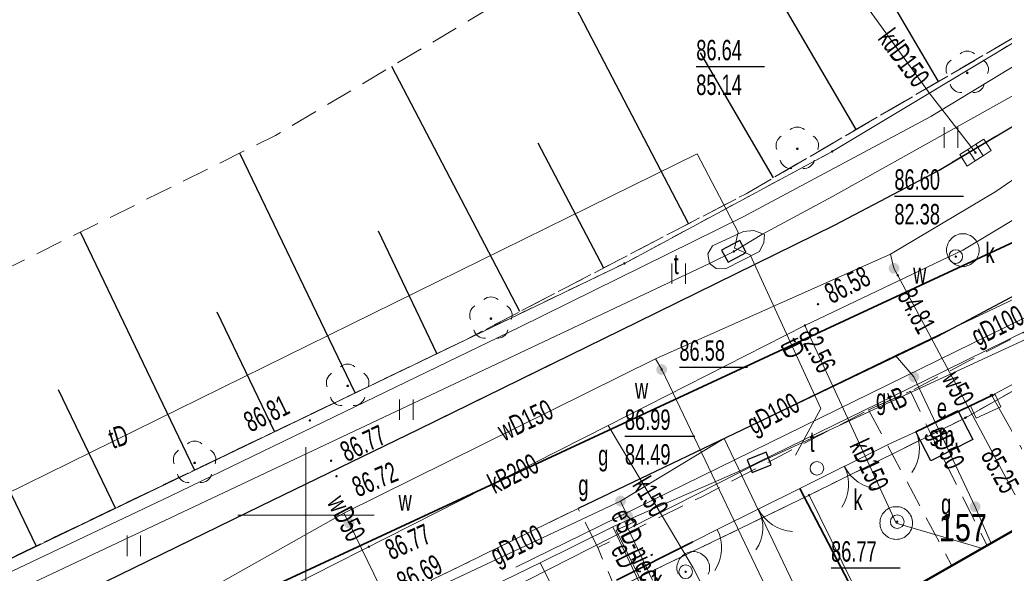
# Model space of a CAD drawing. Header units: metres. Extents: x 7504240 to 7504745, y 5782869 to 5783359.
# Tile 68 of 93: x 7504589 to 7504626, y 5783048 to 5783068. Entities that reach past the tile are written whole.
import ezdxf
from ezdxf.enums import TextEntityAlignment as Align

# ---------------------------------------------------------------- set-up
doc = ezdxf.new("R2010")
doc.units = ezdxf.units.M
doc.header["$MEASUREMENT"] = 0
for name, pattern in [('1.0_0.5', [1.5, 1, -0.5]), ('1.5_0.5', [2, 1.5, -0.5]), ('219-500', [0]), ('egug-500', [1, 0.5, -0.5]), ('l219_500', [0]), ('l32_500', [0]), ('otob_500', [0]), ('otof_500', [0])]:
    doc.linetypes.add(name, pattern=pattern)
doc.layers.get('0').update_dxf_attribs({"color": 2, "linetype": 'CONTINUOUS', "lineweight": 5})
for name, color, linetype in [('000 Inne (niezydentyfikowane)', 7, 'CONTINUOUS'), ('203-punkt graniczny', 7, 'CONTINUOUS'), ('211-numer działki ewidencyjnej', 7, 'CONTINUOUS'), ('216-obręb ewidencyjny', 7, 'CONTINUOUS'), ('218-kontur użytku gruntowego', 7, 'CONTINUOUS'), ('219-działka ewidencyjna', 7, 'CONTINUOUS'), ('312-budynek ewidencyjny', 7, 'CONTINUOUS'), ('320-blok - kondygnacja nadziemna', 7, 'CONTINUOUS'), ('brama', 7, 'CONTINUOUS'), ('chodnik', 7, 'CONTINUOUS'), ('drzewo liściaste', 7, 'CONTINUOUS'), ('furtka', 7, 'CONTINUOUS'), ('jezdnia', 7, 'CONTINUOUS'), ('komora podziemna', 7, 'CONTINUOUS'), ('kratka ściekowa', 7, 'CONTINUOUS'), ('krawężnik', 7, 'CONTINUOUS'), ('ogrodzenie trwałe', 7, 'CONTINUOUS'), ('pikieta sztuczna', 7, 'CONTINUOUS'), ('pikieta sztuczna-Atr2', 7, 'CONTINUOUS'), ('przewód elektroenergetyczny podziemny', 7, 'CONTINUOUS'), ('przewód elektroenergetyczny podziemny-Atr1', 7, 'CONTINUOUS'), ('przewód gazowy', 7, 'CONTINUOUS'), ('przewód gazowy-Atr1', 7, 'CONTINUOUS'), ('przewód kanalizacyjny', 7, 'CONTINUOUS'), ('przewód kanalizacyjny-Atr1', 7, 'CONTINUOUS'), ('przewód telekomunikacyjny podziemny', 7, 'CONTINUOUS'), ('przewód telekomunikacyjny podziemny-Atr1', 7, 'CONTINUOUS'), ('przewód wodociągowy', 7, 'CONTINUOUS'), ('przewód wodociągowy-Atr1', 7, 'CONTINUOUS'), ('Punkt budynku', 7, 'CONTINUOUS'), ('rzędna', 7, 'CONTINUOUS'), ('rzędna-Atr2', 7, 'CONTINUOUS'), ('rzędna-Atr3', 7, 'CONTINUOUS'), ('skarpa nieumocniona', 7, 'CONTINUOUS'), ('szafa elektroenergetyczna lub kontener', 7, 'CONTINUOUS'), ('szafa elektroenergetyczna lub kontener-Atr17', 7, 'CONTINUOUS'), ('słup przewodów napowietrznych', 7, 'CONTINUOUS'), ('trawnik', 7, 'CONTINUOUS'), ('wjazd do podziemia', 7, 'CONTINUOUS'), ('Wstawianie ramki sekcyjnej z opisem', 7, 'CONTINUOUS'), ('właz do komory lub kanału - okrągły', 7, 'CONTINUOUS'), ('właz do komory lub kanału - okrągły-Atr17', 7, 'CONTINUOUS'), ('właz do komory lub kanału - prostokątny', 7, 'CONTINUOUS'), ('właz do komory lub kanału - prostokątny-Atr17', 7, 'CONTINUOUS'), ('zasuwa lub zawór', 7, 'CONTINUOUS'), ('zasuwa lub zawór-Atr17', 7, 'CONTINUOUS'), ('śmietnik', 7, 'CONTINUOUS'), ('śmietnik-Atr17', 7, 'CONTINUOUS')]:
    doc.layers.add(name, color=color, linetype=linetype)
doc.styles.get("Standard").update_dxf_attribs({"font": 'Working1250', "width": 0.75})
doc.linetypes.add('902-500', pattern='A,3.75,0,[1,ksztalty.shx,S=0.5,R=0,X=0,Y=0],3.75', length=7.5)

# ---------------------------------------------------------------- blocks, each defined once
blk = doc.blocks.new('OP021')
at = {"linetype": 'Continuous', "lineweight": 13}
h = blk.add_hatch(color=0, dxfattribs=at)
edge = h.paths.add_edge_path()
edge.add_arc((0, 0), 0.05, 0, 360)
at = {"color": 0, "linetype": 'Continuous', "lineweight": 13}
for centre, start, end in [((0, 0.4), 49.272, 130.728), ((-0.38, 0.124), 121.308, 202.548), ((0.38, 0.124), 337.452, 58.692), ((-0.235, -0.324), 193.221, 274.871), ((0.235, -0.324), 265.129, 346.779)]:
    blk.add_arc(centre, 0.4, start, end, dxfattribs=at)
blk = doc.blocks.new('PW01')
at = {"linetype": 'Continuous', "lineweight": 13}
h = blk.add_hatch(color=0, dxfattribs=at)
edge = h.paths.add_edge_path()
edge.add_arc((0, 0), 0.045, 0, 360)
blk = doc.blocks.new('US25')
at = {"linetype": 'Continuous', "lineweight": 0}
h = blk.add_hatch(color=0, dxfattribs=at)
edge = h.paths.add_edge_path()
edge.add_arc((0, 0), 0.2, 0, 360)
blk = doc.blocks.new('US22')
at = {"color": 0, "linetype": 'Continuous', "lineweight": 13}
blk.add_circle((0, 0), 0.25, dxfattribs=at)
blk = doc.blocks.new('SUPWP')
at = {"color": 0, "linetype": 'Continuous'}
blk.add_lwpolyline([(-0.375, -0.25), (0.375, -0.25), (0.375, 0.25), (-0.375, 0.25)], close=True, dxfattribs=at)
blk = doc.blocks.new('US15')
at = {"color": 0, "linetype": 'Continuous', "lineweight": 13}
blk.add_circle((0, 0), 0.25, dxfattribs=at)
blk = doc.blocks.new('US05')
at = {"color": 0, "linetype": 'Continuous', "lineweight": 13}
for p, q in [((-0.525, -0.25), (-0.525, 0.25)), ((-0.525, 0.25), (-0.175, 0.25)), ((-0.175, -0.25), (-0.175, 0.25)), ((-0.175, 0.25), (0.175, 0.25)), ((0.175, -0.25), (0.175, 0.25)), ((0.175, 0.25), (0.525, 0.25)), ((0.525, -0.25), (0.525, 0.25)), ((-0.525, -0.25), (-0.175, -0.25)), ((-0.175, -0.25), (0.175, -0.25)), ((0.175, -0.25), (0.525, -0.25))]:
    blk.add_line(p, q, dxfattribs=at)
blk = doc.blocks.new('US18')
at = {"color": 0, "linetype": 'Continuous', "lineweight": 13}
for p, q in [((-0.5, -0.25), (-0.5, 0.25)), ((-0.5, 0.25), (0.5, 0.25)), ((0.5, -0.25), (0.5, 0.25)), ((-0.5, -0.25), (0.5, -0.25))]:
    blk.add_line(p, q, dxfattribs=at)
blk = doc.blocks.new('OK02')
at = {"color": 0, "linetype": 'Continuous', "lineweight": 0}
for centre, start, end in [((-1.5, 0), 0, 60), ((1.5, 0), 120, 180)]:
    blk.add_arc(centre, 1.5, start, end, dxfattribs=at)
blk = doc.blocks.new('OK04')
at = {"color": 0, "linetype": 'Continuous', "lineweight": 0}
blk.add_arc((1.5, 0.001), 1.5, 120, 180, dxfattribs=at)
blk = doc.blocks.new('TU04')
at = {"color": 0, "linetype": 'Continuous', "lineweight": 13}
for p, q in [((0, 0), (0, 0.75)), ((0.5, 0), (0.5, 0.75))]:
    blk.add_line(p, q, dxfattribs=at)
blk = doc.blocks.new('203')
at = {"linetype": 'Continuous', "lineweight": 0}
h = blk.add_hatch(color=0, dxfattribs=at)
edge = h.paths.add_edge_path()
edge.add_arc((0, 0), 0.045, 0, 360)
blk = doc.blocks.new('PUNKTBUD')
at = {"color": 0}
blk.add_circle((0, 0), 0.045, dxfattribs=at)

msp = doc.modelspace()

# ---------------------------------------------------------------- linework, layer by layer
at = {"layer": '000 Inne (niezydentyfikowane)', "color": 7, "linetype": 'Continuous', "lineweight": 25, "flags": 128}
for points in [[(7504620.2, 5783064.17), (7504614.87, 5783073.3)], [(7504623.22, 5783065.93), (7504620.57, 5783070.47)], [(7504614.05, 5783060.71), (7504609.17, 5783070.07)], [(7504617.16, 5783062.39), (7504614.48, 5783066.98)], [(7504607.85, 5783057.48), (7504603.15, 5783066.49)], [(7504610.93, 5783059.08), (7504608.53, 5783063.67)], [(7504601.8, 5783054.49), (7504597.57, 5783063.3)], [(7504595.91, 5783051.66), (7504591.72, 5783060.4)], [(7504604.81, 5783055.94), (7504602.66, 5783060.43)], [(7504590.09, 5783048.87), (7504585.93, 5783057.52)], [(7504598.84, 5783053.07), (7504596.74, 5783057.46)], [(7504593, 5783050.26), (7504590.91, 5783054.61)]]:
    msp.add_lwpolyline(points, dxfattribs=at)
at = {"layer": '216-obręb ewidencyjny', "color": 7, "linetype": 'l32_500', "lineweight": 35, "flags": 128}
msp.add_lwpolyline([(7504628.61, 5783061.26), (7504478.44, 5782991.44)], dxfattribs=at)
at = {"layer": '218-kontur użytku gruntowego', "color": 3, "linetype": 'egug-500', "lineweight": 18, "flags": 128}
for points in [[(7504619.32, 5783063.36), (7504634.27, 5783072.35)], [(7504611.69, 5783059.25), (7504619.32, 5783063.36)], [(7504478.44, 5782991.44), (7504628.61, 5783061.26)], [(7504567.29, 5783037.88), (7504611.69, 5783059.25)], [(7504627.77, 5783055.58), (7504624.21, 5783053.58)], [(7504624.21, 5783053.58), (7504618.47, 5783050.73)], [(7504618.47, 5783050.73), (7504608.77, 5783046.04)]]:
    msp.add_lwpolyline(points, dxfattribs=at)
at = {"layer": '219-działka ewidencyjna', "color": 7, "linetype": '219-500', "lineweight": 18, "flags": 128}
for points in [[(7504619.32, 5783063.36), (7504634.27, 5783072.35)], [(7504611.69, 5783059.25), (7504619.32, 5783063.36)], [(7504628.61, 5783061.26), (7504478.44, 5782991.44)], [(7504567.29, 5783037.88), (7504611.69, 5783059.25)], [(7504624.21, 5783053.58), (7504627.77, 5783055.58)], [(7504618.47, 5783050.73), (7504624.21, 5783053.58)], [(7504608.77, 5783046.04), (7504618.47, 5783050.73)], [(7504618.47, 5783050.73), (7504622.931, 5783041.681)]]:
    msp.add_lwpolyline(points, dxfattribs=at)
at = {"layer": '219-działka ewidencyjna', "color": 7, "linetype": 'l219_500', "lineweight": 18, "flags": 128}
msp.add_lwpolyline([(7504628.61, 5783061.26), (7504478.44, 5782991.44)], dxfattribs=at)
at = {"layer": '312-budynek ewidencyjny', "color": 7, "linetype": 'Continuous', "lineweight": 50, "flags": 128}
msp.add_lwpolyline([(7504629.81, 5783051.63), (7504621.64, 5783046.96)], dxfattribs=at)
at = {"layer": '320-blok - kondygnacja nadziemna', "color": 7, "linetype": 'Continuous', "lineweight": 18, "flags": 128}
msp.add_lwpolyline([(7504631.347, 5783048.754), (7504629.81, 5783051.63), (7504621.64, 5783046.96), (7504623.986, 5783042.568)], dxfattribs=at)
at = {"layer": 'brama', "color": 7, "linetype": 'otob_500', "lineweight": 18, "flags": 128}
for points in [[(7504627.67, 5783055.73), (7504625.18, 5783054.4)], [(7504621.4, 5783052.61), (7504618.13, 5783050.98)], [(7504618.13, 5783050.98), (7504615.1, 5783049.47)]]:
    msp.add_lwpolyline(points, dxfattribs=at)
at = {"layer": 'chodnik', "color": 7, "linetype": '1.0_0.5', "lineweight": 18, "flags": 128}
for points in [[(7504610.71, 5783048.81), (7504609.99, 5783050.25), (7504623.19, 5783056.57), (7504628.13, 5783059.2), (7504630.46, 5783060.56), (7504634.35, 5783062.98), (7504637.74, 5783065.38), (7504641.19, 5783067.95), (7504642.18, 5783066.6), (7504639.97, 5783064.87), (7504638.82, 5783064.01), (7504636.23, 5783062.25), (7504633.59, 5783060.66), (7504632.32, 5783059.89), (7504631.94, 5783059.66), (7504627.09, 5783057.08), (7504624.34, 5783055.67), (7504622.2, 5783054.55), (7504620.66, 5783053.87), (7504614.56, 5783050.69)], [(7504620.66, 5783053.87), (7504622.2, 5783054.55), (7504622.88, 5783053.11), (7504625.01, 5783048.88), (7504623.71, 5783048.14)]]:
    msp.add_lwpolyline(points, close=True, dxfattribs=at)
at = {"layer": 'furtka', "color": 7, "linetype": 'otof_500', "lineweight": 18, "flags": 128}
for points in [[(7504622.39, 5783053.06), (7504621.4, 5783052.61)], [(7504615.1, 5783049.47), (7504614.2, 5783049.02)]]:
    msp.add_lwpolyline(points, dxfattribs=at)
at = {"layer": 'jezdnia', "color": 7, "linetype": '1.5_0.5', "lineweight": 18, "flags": 128}
msp.add_lwpolyline([(7504258.91, 5783102.195), (7504259.32, 5783101.71), (7504260.19, 5783100.87), (7504261.03, 5783100.2), (7504262.23, 5783099.48), (7504263.58, 5783098.75), (7504271.27, 5783096.34), (7504273.07, 5783095.78), (7504273.4, 5783095.77), (7504279.31, 5783093.59), (7504279.17, 5783092.79), (7504278.85, 5783090.82), (7504278.64, 5783087.72), (7504278.81, 5783086.08), (7504282.18, 5783066.33), (7504283.44, 5783058.97), (7504284.42, 5783053.22), (7504284.91, 5783049.94), (7504285.49, 5783046.49), (7504285.84, 5783044.92), (7504286.31, 5783043.45), (7504286.85, 5783042.21), (7504287.36, 5783041.25), (7504289.58, 5783038.5), (7504293.54, 5783034.48), (7504295.7, 5783032.45), (7504300.71, 5783028.28), (7504305.95, 5783024.59), (7504308.28, 5783023.17), (7504310.62, 5783021.96), (7504313.43, 5783020.91), (7504340.95, 5783013.8), (7504343.87, 5783015), (7504366.83, 5783009.82), (7504368.46, 5783007.35), (7504380.09, 5783004.41), (7504392.58, 5783000.89), (7504409.71, 5782996.44), (7504418.79, 5782994.61), (7504427.67, 5782993.29), (7504438.12, 5782992.39), (7504446.48, 5782991.94), (7504453.86, 5782991.9), (7504457.37, 5782992.02), (7504461.74, 5782992.36), (7504466.89, 5782992.96), (7504475.17, 5782994.75), (7504481.39, 5782996.44), (7504489.89, 5782999.25), (7504498.82, 5783002.54), (7504509.98, 5783007.34), (7504522.54, 5783013.35), (7504529.26, 5783016.68), (7504538.28, 5783021.08), (7504546.06, 5783024.95), (7504563.03, 5783033.15), (7504576.07, 5783039.52), (7504582.27, 5783042.49), (7504590.59, 5783046.56), (7504598.34, 5783050.34), (7504604.14, 5783053.16), (7504612.18, 5783057.1), (7504619.41, 5783060.65), (7504623.25, 5783062.68), (7504628.55, 5783065.83), (7504632.69, 5783068.5), (7504637.19, 5783071.66), (7504640.42, 5783074.18), (7504646.93, 5783079.7), (7504651.35, 5783083.5), (7504656.24, 5783087.72), (7504659.96, 5783091.18), (7504663.58, 5783094.96), (7504668.61, 5783100.21), (7504672.24, 5783104.28), (7504673.98, 5783106.47), (7504676.16, 5783109.22), (7504677.92, 5783111.69), (7504683.21, 5783119.6), (7504692.97, 5783134.06), (7504697.28, 5783140.66), (7504703.94, 5783137.76), (7504702.01, 5783134.84), (7504700.11, 5783131.95), (7504682.52, 5783107.61), (7504681.53, 5783107.36), (7504680.83, 5783106.66), (7504679.47, 5783104.87), (7504671.52, 5783096.13), (7504667.4, 5783091.62), (7504665.49, 5783089.55), (7504663.61, 5783087.67), (7504662.46, 5783086.44), (7504660.96, 5783085.08), (7504658.9, 5783083.2), (7504656.05, 5783080.53), (7504654.45, 5783079), (7504652.94, 5783077.72), (7504651.64, 5783076.47), (7504650.36, 5783075.37), (7504648.75, 5783073.98), (7504646.46, 5783072.13), (7504645.81, 5783071.59), (7504644.26, 5783070.33), (7504641.19, 5783067.95), (7504637.74, 5783065.38), (7504634.35, 5783062.98), (7504630.46, 5783060.56), (7504628.13, 5783059.2), (7504623.19, 5783056.57), (7504609.99, 5783050.25), (7504604.6, 5783047.61), (7504591.25, 5783041.21), (7504585.49, 5783038.44), (7504574.11, 5783032.73), (7504572.98, 5783032.14), (7504571.83, 5783031.12), (7504570.86, 5783029.98), (7504570.06, 5783028.28), (7504569.86, 5783026.77), (7504569.7, 5783024.89), (7504570.78, 5783021.85), (7504573.24, 5783017.15), (7504573.89, 5783016.17), (7504582.776, 5783007.938)], dxfattribs=at)
msp.add_lwpolyline([(7504606.31, 5783044.93), (7504606.08, 5783044.81), (7504605.42, 5783046.05), (7504604.6, 5783047.61), (7504609.99, 5783050.25), (7504610.71, 5783048.81), (7504611.32, 5783047.39), (7504608.92, 5783046.31)], close=True, dxfattribs=at)
at = {"layer": 'komora podziemna', "color": 30, "linetype": 'Continuous', "lineweight": 18, "flags": 128}
msp.add_lwpolyline([(7504614.81, 5783059.24), (7504614.76, 5783059.6), (7504614.93, 5783059.89), (7504616.07, 5783060.42), (7504616.44, 5783060.46), (7504616.83, 5783060.31), (7504616.81, 5783060.02), (7504616.65, 5783059.69), (7504615.4, 5783059.05), (7504615.06, 5783059.06)], close=True, dxfattribs=at)
at = {"layer": 'komora podziemna', "color": 34, "linetype": 'Continuous', "lineweight": 18, "flags": 128}
for points in [[(7504624.72, 5783059.74), (7504624.72, 5783059.68), (7504624.71, 5783059.62), (7504624.69, 5783059.57), (7504624.67, 5783059.51), (7504624.65, 5783059.46), (7504624.62, 5783059.41), (7504624.58, 5783059.36), (7504624.54, 5783059.32), (7504624.5, 5783059.28), (7504624.45, 5783059.24), (7504624.4, 5783059.21), (7504624.35, 5783059.19), (7504624.29, 5783059.17), (7504624.24, 5783059.15), (7504624.18, 5783059.14), (7504624.12, 5783059.14), (7504624.06, 5783059.14), (7504624, 5783059.15), (7504623.95, 5783059.17), (7504623.89, 5783059.19), (7504623.84, 5783059.21), (7504623.79, 5783059.24), (7504623.74, 5783059.28), (7504623.7, 5783059.32), (7504623.66, 5783059.36), (7504623.62, 5783059.41), (7504623.59, 5783059.46), (7504623.57, 5783059.51), (7504623.55, 5783059.57), (7504623.53, 5783059.62), (7504623.52, 5783059.68), (7504623.52, 5783059.74), (7504623.52, 5783059.8), (7504623.53, 5783059.86), (7504623.55, 5783059.91), (7504623.57, 5783059.97), (7504623.59, 5783060.02), (7504623.62, 5783060.07), (7504623.66, 5783060.12), (7504623.7, 5783060.16), (7504623.74, 5783060.2), (7504623.79, 5783060.24), (7504623.84, 5783060.27), (7504623.89, 5783060.29), (7504623.95, 5783060.31), (7504624, 5783060.33), (7504624.06, 5783060.34), (7504624.12, 5783060.34), (7504624.18, 5783060.34), (7504624.24, 5783060.33), (7504624.29, 5783060.31), (7504624.35, 5783060.29), (7504624.4, 5783060.27), (7504624.45, 5783060.24), (7504624.5, 5783060.2), (7504624.54, 5783060.16), (7504624.58, 5783060.12), (7504624.62, 5783060.07), (7504624.65, 5783060.02), (7504624.67, 5783059.97), (7504624.69, 5783059.91), (7504624.71, 5783059.86), (7504624.72, 5783059.8)], [(7504622.27, 5783049.71), (7504622.27, 5783049.65), (7504622.26, 5783049.6), (7504622.25, 5783049.54), (7504622.23, 5783049.48), (7504622.2, 5783049.43), (7504622.17, 5783049.38), (7504622.14, 5783049.33), (7504622.1, 5783049.29), (7504622.05, 5783049.25), (7504622.01, 5783049.21), (7504621.96, 5783049.18), (7504621.9, 5783049.16), (7504621.85, 5783049.14), (7504621.79, 5783049.12), (7504621.73, 5783049.12), (7504621.67, 5783049.11), (7504621.61, 5783049.12), (7504621.56, 5783049.12), (7504621.5, 5783049.14), (7504621.44, 5783049.16), (7504621.39, 5783049.18), (7504621.34, 5783049.21), (7504621.29, 5783049.25), (7504621.25, 5783049.29), (7504621.21, 5783049.33), (7504621.17, 5783049.38), (7504621.14, 5783049.43), (7504621.12, 5783049.48), (7504621.1, 5783049.54), (7504621.08, 5783049.6), (7504621.08, 5783049.65), (7504621.07, 5783049.71), (7504621.08, 5783049.77), (7504621.08, 5783049.83), (7504621.1, 5783049.89), (7504621.12, 5783049.94), (7504621.14, 5783050), (7504621.17, 5783050.05), (7504621.21, 5783050.09), (7504621.25, 5783050.14), (7504621.29, 5783050.18), (7504621.34, 5783050.21), (7504621.39, 5783050.24), (7504621.44, 5783050.27), (7504621.5, 5783050.29), (7504621.56, 5783050.3), (7504621.61, 5783050.31), (7504621.67, 5783050.31), (7504621.73, 5783050.31), (7504621.79, 5783050.3), (7504621.85, 5783050.29), (7504621.9, 5783050.27), (7504621.96, 5783050.24), (7504622.01, 5783050.21), (7504622.05, 5783050.18), (7504622.1, 5783050.14), (7504622.14, 5783050.09), (7504622.17, 5783050.05), (7504622.2, 5783050), (7504622.23, 5783049.94), (7504622.25, 5783049.89), (7504622.26, 5783049.83), (7504622.27, 5783049.77)]]:
    msp.add_lwpolyline(points, close=True, dxfattribs=at)
msp.add_lwpolyline([(7504613.67, 5783047.83), (7504613.65, 5783047.89), (7504613.63, 5783047.94), (7504613.62, 5783048), (7504613.62, 5783048.06), (7504613.62, 5783048.12), (7504613.63, 5783048.18), (7504613.65, 5783048.23), (7504613.67, 5783048.29), (7504613.69, 5783048.34), (7504613.72, 5783048.39), (7504613.76, 5783048.44), (7504613.8, 5783048.48), (7504613.84, 5783048.52), (7504613.89, 5783048.56), (7504613.94, 5783048.59), (7504613.99, 5783048.61), (7504614.05, 5783048.63), (7504614.1, 5783048.65), (7504614.16, 5783048.66), (7504614.22, 5783048.66), (7504614.28, 5783048.66), (7504614.34, 5783048.65), (7504614.39, 5783048.63), (7504614.45, 5783048.61), (7504614.5, 5783048.59), (7504614.55, 5783048.56), (7504614.6, 5783048.52), (7504614.64, 5783048.48), (7504614.68, 5783048.44), (7504614.72, 5783048.39), (7504614.75, 5783048.34), (7504614.77, 5783048.29), (7504614.79, 5783048.23), (7504614.81, 5783048.18), (7504614.82, 5783048.12), (7504614.82, 5783048.06), (7504614.82, 5783048), (7504614.81, 5783047.94), (7504614.79, 5783047.89), (7504614.77, 5783047.83)], dxfattribs=at)
at = {"layer": 'krawężnik', "color": 7, "linetype": 'Continuous', "lineweight": 25, "flags": 128}
for points in [[(7504641.19, 5783067.95), (7504637.74, 5783065.38), (7504634.35, 5783062.98), (7504630.46, 5783060.56), (7504628.13, 5783059.2), (7504623.19, 5783056.57), (7504609.99, 5783050.25)], [(7504466.89, 5782992.96), (7504475.17, 5782994.75), (7504481.39, 5782996.44), (7504489.89, 5782999.25), (7504498.82, 5783002.54), (7504509.98, 5783007.34), (7504522.54, 5783013.35), (7504529.26, 5783016.68), (7504538.28, 5783021.08), (7504546.06, 5783024.95), (7504563.03, 5783033.15), (7504576.07, 5783039.52), (7504582.27, 5783042.49), (7504590.59, 5783046.56), (7504598.34, 5783050.34), (7504604.14, 5783053.16), (7504612.18, 5783057.1), (7504619.41, 5783060.65), (7504623.25, 5783062.68), (7504628.55, 5783065.83)]]:
    msp.add_lwpolyline(points, dxfattribs=at)
at = {"layer": 'ogrodzenie trwałe', "color": 7, "linetype": '902-500', "lineweight": 35, "flags": 128}
for points in [[(7504622.39, 5783053.06), (7504625.18, 5783054.4)], [(7504618.13, 5783050.98), (7504620.22, 5783046.96), (7504622.897, 5783041.653)], [(7504611.4, 5783047.61), (7504614.2, 5783049.02)]]:
    msp.add_lwpolyline(points, dxfattribs=at)
at = {"layer": 'przewód elektroenergetyczny podziemny', "color": 1, "linetype": 'Continuous', "lineweight": 18, "flags": 128}
for points in [[(7504513.3, 5783011.07), (7504523.69, 5783016.1), (7504539.83, 5783023.94), (7504547.76, 5783027.71), (7504560.67, 5783034.06), (7504578.95, 5783042.96), (7504584.15, 5783045.54), (7504595.01, 5783050.7), (7504607.82, 5783056.9), (7504616.05, 5783060.96), (7504622.94, 5783064.65), (7504628.33, 5783067.92), (7504632.39, 5783070.53), (7504638.06, 5783074.86), (7504643.21, 5783078.95), (7504655.29, 5783089.21), (7504661.5, 5783095.12)], [(7504628.69, 5783057.88), (7504627.29, 5783057.19), (7504622.68, 5783054.92), (7504616.05, 5783051.68), (7504612.13, 5783049.96), (7504611.27, 5783049.57), (7504608.6, 5783048.25), (7504605.93, 5783046.95), (7504601.31, 5783044.65), (7504597.39, 5783042.81), (7504593.69, 5783040.99), (7504588.82, 5783038.68), (7504576.62, 5783032.74), (7504565.6, 5783027.46), (7504556.01, 5783022.55), (7504551.21, 5783020.17)], [(7504611.71, 5783049.76), (7504612.72, 5783047.61)], [(7504611.27, 5783049.57), (7504614.09, 5783043.63)], [(7504608.6, 5783048.25), (7504611.1, 5783043.28), (7504610.55, 5783043)]]:
    msp.add_lwpolyline(points, dxfattribs=at)
at = {"layer": 'przewód gazowy', "color": 52, "linetype": 'Continuous', "lineweight": 18, "flags": 128}
for points in [[(7504607.7, 5783048.09), (7504628.81, 5783058.44), (7504631.64, 5783060.46), (7504636.59, 5783064.01), (7504652.94, 5783076.63), (7504655.45, 5783079.16), (7504658.56, 5783078.97), (7504659.07, 5783079.26)], [(7504611.55, 5783050.52), (7504615.36, 5783052.82), (7504621.65, 5783055.87), (7504631.3, 5783060.47)], [(7504625.16, 5783048.96), (7504624.57, 5783050.31), (7504622.32, 5783055.08), (7504621.65, 5783055.87)], [(7504615.36, 5783052.82), (7504620.32, 5783042.4), (7504619.33, 5783041.94)], [(7504592.32, 5783041.17), (7504600.42, 5783045.27), (7504600.74, 5783045.43), (7504611.55, 5783050.52)], [(7504614.22, 5783043.7), (7504611.39, 5783049.45), (7504612.04, 5783049.74), (7504611.81, 5783049.96), (7504611.55, 5783050.52)]]:
    msp.add_lwpolyline(points, dxfattribs=at)
at = {"layer": 'przewód kanalizacyjny', "color": 34, "linetype": 'Continuous', "lineweight": 18, "flags": 128}
for points in [[(7504624.58, 5783063.32), (7504622.92, 5783065.47), (7504619.41, 5783070.34)], [(7504624.12, 5783059.74), (7504633.28, 5783065.25), (7504641.44, 5783070.39)], [(7504592.32, 5783043.98), (7504598.44, 5783046.88), (7504611.09, 5783053.3), (7504618.32, 5783056.97), (7504624.12, 5783059.74)], [(7504618.32, 5783056.97), (7504621.67, 5783049.71), (7504624.84, 5783048.78)], [(7504614.22, 5783048.06), (7504611.09, 5783053.3)], [(7504614.22, 5783048.06), (7504615.99, 5783044.55)]]:
    msp.add_lwpolyline(points, dxfattribs=at)
at = {"layer": 'przewód telekomunikacyjny podziemny', "color": 30, "linetype": 'Continuous', "lineweight": 18, "flags": 128}
for points in [[(7504615.71, 5783059.69), (7504616.74, 5783060.31), (7504619.33, 5783061.71), (7504628.16, 5783066.64), (7504635.7, 5783071.94), (7504639.73, 5783074.62), (7504643.5, 5783077.97), (7504644.75, 5783079.02), (7504645.42, 5783079.64)], [(7504650.86, 5783073.45), (7504650.09, 5783072.81), (7504633.8, 5783061.09), (7504628.88, 5783057.59), (7504616.64, 5783051.94), (7504590.4, 5783038.6)], [(7504463.15, 5782999.02), (7504471.09, 5782999.15), (7504478.68, 5783004.23), (7504493.13, 5783007.42), (7504504.4, 5783010.85), (7504508.58, 5783012.28), (7504514.68, 5783014.7), (7504518.8, 5783016.37), (7504523.24, 5783018.2), (7504527.22, 5783019.84), (7504532.04, 5783022.22), (7504537.62, 5783024.91), (7504551.96, 5783031.78), (7504563.57, 5783037.92), (7504570.49, 5783041.86), (7504580.41, 5783046.56), (7504589.73, 5783051.14), (7504609.62, 5783060.94), (7504614.36, 5783063.28), (7504615.87, 5783060.4), (7504615.74, 5783059.81)], [(7504544.29, 5783025.15), (7504545.31, 5783025.58), (7504571.75, 5783038.92), (7504614.81, 5783059.24), (7504615.71, 5783059.69)], [(7504615.74, 5783059.81), (7504616.31, 5783059.56), (7504618.9, 5783053.92), (7504617.97, 5783052.2)]]:
    msp.add_lwpolyline(points, dxfattribs=at)
at = {"layer": 'przewód wodociągowy', "color": 5, "linetype": 'Continuous', "lineweight": 18, "flags": 128}
for points in [[(7504667.55, 5783097.2), (7504655.9, 5783084.83), (7504653.45, 5783082.77), (7504645.96, 5783076.42), (7504643.09, 5783074.04), (7504638.63, 5783071.05), (7504634.94, 5783068.55), (7504628.18, 5783063.85), (7504625.33, 5783061.89), (7504621.46, 5783059.59), (7504612.83, 5783055.74), (7504601.39, 5783050.07), (7504595.48, 5783046.74)], [(7504621.46, 5783059.59), (7504621.59, 5783059.07), (7504621.73, 5783058.81), (7504626.56, 5783049.76)], [(7504617.07, 5783043.32), (7504618.49, 5783044), (7504613.06, 5783055.35), (7504612.83, 5783055.74)], [(7504601.39, 5783050.07), (7504601.58, 5783049.71)], [(7504601.58, 5783049.71), (7504606.36, 5783039.89)]]:
    msp.add_lwpolyline(points, dxfattribs=at)
at = {"layer": 'rzędna-Atr2', "color": 7, "flags": 128}
for points in [[(7504614.33, 5783066.48), (7504616.835, 5783066.48)], [(7504621.605, 5783061.725), (7504624.142, 5783061.725)], [(7504613.71, 5783055.44), (7504616.215, 5783055.44)], [(7504611.71, 5783052.9), (7504614.279, 5783052.9)], [(7504619.28, 5783048.06), (7504621.817, 5783048.06)]]:
    msp.add_lwpolyline(points, dxfattribs=at)
at = {"layer": 'skarpa nieumocniona', "color": 7, "linetype": '1.0_0.5', "lineweight": 18, "flags": 128}
msp.add_lwpolyline([(7504380.26, 5783157.29), (7504360.6, 5783143.78), (7504316.18, 5783114.33), (7504308.12, 5783108.39), (7504301.16, 5783102.47), (7504297.24, 5783098.07), (7504295, 5783094.94), (7504291.32, 5783088.62), (7504289.64, 5783082.62), (7504289, 5783074.3), (7504289.05, 5783069.88), (7504290.14, 5783061.08), (7504292.11, 5783054.55), (7504294.02, 5783050.56), (7504299.26, 5783044.09), (7504307.08, 5783036.72), (7504312.87, 5783033.06), (7504316.58, 5783031.37), (7504328.4, 5783028.9), (7504351.13, 5783023.78), (7504363.39, 5783021.3), (7504413.85, 5783010.73), (7504431.69, 5783007.41), (7504436.75, 5783006.68), (7504449.41, 5783006.34), (7504455.77, 5783006.68), (7504466.29, 5783007.91), (7504473.68, 5783009.36), (7504480.69, 5783011.01), (7504494.41, 5783014.72), (7504506.9, 5783019.28), (7504519.45, 5783025.13), (7504534.08, 5783032.16), (7504551.57, 5783040.71), (7504569.46, 5783049.26), (7504587.18, 5783058.15), (7504598.88, 5783063.95), (7504609.85, 5783070.47), (7504626.84, 5783080.04), (7504636.35, 5783086.39), (7504644.85, 5783093.82), (7504653.4, 5783101.92), (7504661.84, 5783111.43), (7504671.68, 5783124.09), (7504681.81, 5783136.8), (7504682.99, 5783139.33), (7504682.99, 5783141.47), (7504681.9, 5783149.9), (7504687.5, 5783150.11), (7504691.23, 5783148.09), (7504688.67, 5783134.36), (7504687.62, 5783131.16), (7504670.58, 5783105.9), (7504665.57, 5783099.62), (7504660.83, 5783094.45), (7504651.28, 5783086.01), (7504639.63, 5783075.99), (7504633.77, 5783072.09), (7504616.16, 5783061.81), (7504605.84, 5783056.43), (7504578.71, 5783043.4), (7504537.89, 5783023.52), (7504518.91, 5783013.94), (7504507.93, 5783008.75), (7504501.44, 5783006.01), (7504493.81, 5783003.86), (7504483.25, 5783001.26), (7504466.9, 5782996.88), (7504461.31, 5782996.25), (7504448.12, 5782995.98), (7504439.68, 5782995.93), (7504424.97, 5782996.88), (7504417.47, 5782998.08), (7504402.32, 5783001.64), (7504382.41, 5783006.37), (7504367, 5783010.06), (7504349.55, 5783014.23), (7504312.94, 5783023.2), (7504304.88, 5783028.31), (7504298.92, 5783033.22), (7504294.33, 5783037.81), (7504290.06, 5783044.03), (7504286.84, 5783049.67), (7504284.73, 5783055.27), (7504283.46, 5783061.23), (7504282.72, 5783067.77), (7504282.14, 5783078.58), (7504282.35, 5783082.9), (7504283.67, 5783088.23), (7504285.41, 5783094.35), (7504288.53, 5783099.88), (7504292.8, 5783105.26), (7504299.13, 5783111.8), (7504305.14, 5783117.18), (7504311.05, 5783121.77), (7504324.28, 5783130.74), (7504335.99, 5783138.86), (7504380.83, 5783168.62), (7504391.47, 5783175.56), (7504419.98, 5783194.78), (7504441.54, 5783209.35), (7504458.79, 5783221.06), (7504464.22, 5783218.59), (7504462.78, 5783216.55), (7504450.84, 5783204.54), (7504448.08, 5783202.3), (7504441.38, 5783197.83), (7504424.07, 5783186.48), (7504393.68, 5783166.39)], close=True, dxfattribs=at)
msp.add_lwpolyline([(7504380.26, 5783157.29), (7504360.6, 5783143.78), (7504316.18, 5783114.33), (7504308.12, 5783108.39), (7504301.16, 5783102.47), (7504297.24, 5783098.07), (7504295, 5783094.94), (7504291.32, 5783088.62), (7504289.64, 5783082.62), (7504289, 5783074.3), (7504289.05, 5783069.88), (7504290.14, 5783061.08), (7504292.11, 5783054.55), (7504294.02, 5783050.56), (7504299.26, 5783044.09), (7504307.08, 5783036.72), (7504312.87, 5783033.06), (7504316.58, 5783031.37), (7504328.4, 5783028.9), (7504351.13, 5783023.78), (7504363.39, 5783021.3), (7504413.85, 5783010.73), (7504431.69, 5783007.41), (7504436.75, 5783006.68), (7504449.41, 5783006.34), (7504455.77, 5783006.68), (7504466.29, 5783007.91), (7504473.68, 5783009.36), (7504480.69, 5783011.01), (7504494.41, 5783014.72), (7504506.9, 5783019.28), (7504519.45, 5783025.13), (7504534.08, 5783032.16), (7504551.57, 5783040.71), (7504569.46, 5783049.26), (7504587.18, 5783058.15), (7504598.88, 5783063.95), (7504609.85, 5783070.47), (7504626.84, 5783080.04), (7504636.35, 5783086.39), (7504644.85, 5783093.82), (7504653.4, 5783101.92), (7504661.84, 5783111.43), (7504671.68, 5783124.09), (7504681.81, 5783136.8), (7504682.99, 5783139.33), (7504682.99, 5783141.47), (7504681.9, 5783149.9), (7504687.5, 5783150.11), (7504691.23, 5783148.09), (7504688.67, 5783134.36), (7504687.62, 5783131.16), (7504670.58, 5783105.9), (7504665.57, 5783099.62), (7504660.83, 5783094.45), (7504651.28, 5783086.01), (7504639.63, 5783075.99), (7504633.77, 5783072.09), (7504616.16, 5783061.81), (7504605.84, 5783056.43), (7504578.71, 5783043.4), (7504537.89, 5783023.52), (7504518.91, 5783013.94), (7504507.93, 5783008.75), (7504501.44, 5783006.01), (7504493.81, 5783003.86), (7504483.25, 5783001.26), (7504466.9, 5782996.88), (7504461.31, 5782996.25), (7504448.12, 5782995.98), (7504439.68, 5782995.93), (7504424.97, 5782996.88), (7504417.47, 5782998.08), (7504402.32, 5783001.64), (7504382.41, 5783006.37), (7504367, 5783010.06), (7504349.55, 5783014.23), (7504312.94, 5783023.2), (7504304.88, 5783028.31), (7504298.92, 5783033.22), (7504294.33, 5783037.81), (7504290.06, 5783044.03), (7504286.84, 5783049.67), (7504284.73, 5783055.27), (7504283.46, 5783061.23), (7504282.72, 5783067.77), (7504282.14, 5783078.58), (7504282.35, 5783082.9), (7504283.67, 5783088.23), (7504285.41, 5783094.35), (7504288.53, 5783099.88), (7504292.8, 5783105.26), (7504299.13, 5783111.8), (7504305.14, 5783117.18), (7504311.05, 5783121.77), (7504324.28, 5783130.74), (7504335.99, 5783138.86), (7504380.83, 5783168.62), (7504391.47, 5783175.56), (7504419.98, 5783194.78), (7504441.54, 5783209.35), (7504458.79, 5783221.06), (7504464.22, 5783218.59), (7504462.78, 5783216.55), (7504450.84, 5783204.54), (7504448.08, 5783202.3), (7504441.38, 5783197.83), (7504424.07, 5783186.48), (7504393.68, 5783166.39)], close=True, dxfattribs=at)
at = {"layer": 'trawnik', "color": 7, "linetype": '1.0_0.5', "lineweight": 18, "flags": 128}
msp.add_lwpolyline([(7504691.23, 5783148.09), (7504691.28, 5783144.62), (7504691.32, 5783141.75), (7504691.36, 5783140.72), (7504691.28, 5783139.53), (7504691.11, 5783138.41), (7504690.82, 5783137.2), (7504690.57, 5783136.02), (7504690.01, 5783134.4), (7504689.44, 5783133.21), (7504688.74, 5783131.97), (7504687.9, 5783130.63), (7504687.34, 5783129.72), (7504686.29, 5783128.22), (7504684.5, 5783125.54), (7504681.33, 5783120.88), (7504678.4, 5783116.5), (7504676.07, 5783113.08), (7504677.92, 5783111.69), (7504676.16, 5783109.22), (7504673.98, 5783106.47), (7504672.24, 5783104.28), (7504668.61, 5783100.21), (7504663.58, 5783094.96), (7504659.96, 5783091.18), (7504656.24, 5783087.72), (7504651.35, 5783083.5), (7504646.93, 5783079.7), (7504640.42, 5783074.18), (7504637.19, 5783071.66), (7504632.69, 5783068.5), (7504628.55, 5783065.83), (7504623.25, 5783062.68), (7504619.41, 5783060.65), (7504612.18, 5783057.1), (7504604.14, 5783053.16), (7504598.34, 5783050.34), (7504590.59, 5783046.56), (7504582.27, 5783042.49), (7504576.07, 5783039.52), (7504563.03, 5783033.15), (7504546.06, 5783024.95), (7504538.28, 5783021.08), (7504529.26, 5783016.68), (7504522.54, 5783013.35), (7504509.98, 5783007.34), (7504498.82, 5783002.54), (7504489.89, 5782999.25), (7504481.39, 5782996.44), (7504475.17, 5782994.75), (7504466.89, 5782992.96), (7504461.74, 5782992.36), (7504457.37, 5782992.02), (7504453.86, 5782991.9), (7504446.48, 5782991.94), (7504438.12, 5782992.39), (7504427.67, 5782993.29), (7504418.79, 5782994.61), (7504409.71, 5782996.44), (7504392.58, 5783000.89), (7504380.09, 5783004.41), (7504368.46, 5783007.35), (7504366.83, 5783009.82), (7504367, 5783010.06), (7504382.41, 5783006.37), (7504402.32, 5783001.64), (7504417.47, 5782998.08), (7504424.97, 5782996.88), (7504439.68, 5782995.93), (7504461.31, 5782996.25), (7504466.9, 5782996.88), (7504483.25, 5783001.26), (7504493.81, 5783003.86), (7504501.44, 5783006.01), (7504507.93, 5783008.75), (7504518.91, 5783013.94), (7504537.89, 5783023.52), (7504578.71, 5783043.4), (7504605.84, 5783056.43), (7504616.16, 5783061.81), (7504633.77, 5783072.09), (7504639.63, 5783075.99), (7504645.78, 5783081.28), (7504651.28, 5783086.01), (7504660.83, 5783094.45), (7504661.5, 5783095.12), (7504665.57, 5783099.62), (7504670.58, 5783105.9), (7504687.62, 5783131.16), (7504688.67, 5783134.36)], close=True, dxfattribs=at)
at = {"layer": 'wjazd do podziemia', "color": 7, "linetype": 'Continuous', "lineweight": 18, "flags": 128}
msp.add_lwpolyline([(7504625.18, 5783054.4), (7504627.48, 5783050.3), (7504629.8, 5783051.62), (7504627.67, 5783055.73)], close=True, dxfattribs=at)
at = {"layer": 'Wstawianie ramki sekcyjnej z opisem', "color": 7, "linetype": 'Continuous', "lineweight": 13, "flags": 128}
for points in [[(7504600, 5783047.5), (7504600, 5783052.5)], [(7504597.5, 5783050), (7504602.5, 5783050)]]:
    msp.add_lwpolyline(points, dxfattribs=at)
at = {"layer": 'śmietnik', "color": 7, "linetype": 'Continuous', "lineweight": 25, "flags": 128}
msp.add_lwpolyline([(7504623.94, 5783053.85), (7504624.49, 5783052.78), (7504622.94, 5783051.99), (7504622.39, 5783053.06)], close=True, dxfattribs=at)

# ---------------------------------------------------------------- block references
at = {"layer": '203-punkt graniczny', "color": 7, "linetype": 'Continuous', "lineweight": 18}
for p in [(7504619.32, 5783063.36), (7504611.69, 5783059.25), (7504624.21, 5783053.58), (7504618.47, 5783050.73)]:
    msp.add_blockref('203', p, dxfattribs=at)
at = {"layer": 'brama', "color": 7, "linetype": 'Continuous', "lineweight": 18}
for p, rotation in [((7504619.765, 5783051.795), 206.495), ((7504616.615, 5783050.225), 206.489)]:
    msp.add_blockref('OK02', p, dxfattribs=dict(at, rotation=rotation))
at = {"layer": 'drzewo liściaste', "color": 94, "linetype": 'Continuous', "lineweight": 18}
for p in [(7504624.28, 5783066.25), (7504618.04, 5783063.46), (7504606.79, 5783057.22), (7504601.53, 5783054.75), (7504595.91, 5783051.92)]:
    msp.add_blockref('OP021', p, dxfattribs=at)
at = {"layer": 'furtka', "color": 7, "linetype": 'Continuous', "lineweight": 18}
for p, rotation in [((7504622.39, 5783053.06), 204.444), ((7504615.1, 5783049.47), 206.565)]:
    msp.add_blockref('OK04', p, dxfattribs=dict(at, rotation=rotation))
at = {"layer": 'kratka ściekowa', "color": 34, "linetype": 'Continuous', "lineweight": 18, "rotation": 32.814}
msp.add_blockref('US05', (7504624.58, 5783063.32), dxfattribs=at)
at = {"layer": 'pikieta sztuczna', "color": 7, "linetype": 'Continuous', "lineweight": 13}
for p in [(7504618.8, 5783057.75), (7504600.14, 5783053.48), (7504600.92, 5783052), (7504601.12, 5783051.43), (7504602.31, 5783048.84)]:
    msp.add_blockref('PW01', p, dxfattribs=at)
at = {"layer": 'Punkt budynku', "color": 5, "linetype": 'Continuous', "lineweight": 18}
msp.add_blockref('PUNKTBUD', (7504625.18, 5783054.4), dxfattribs=at)
at = {"layer": 'rzędna', "color": 34, "linetype": 'Continuous', "lineweight": 18, "rotation": 32.814}
msp.add_blockref('PW01', (7504624.58, 5783063.32), dxfattribs=at)
at = {"layer": 'rzędna', "color": 30, "linetype": 'Continuous', "lineweight": 18, "rotation": 207.945}
msp.add_blockref('PW01', (7504615.71, 5783059.69), dxfattribs=at)
at = {"layer": 'rzędna', "color": 34, "linetype": 'Continuous', "lineweight": 18}
for p in [(7504623.86, 5783059.5), (7504618.32, 5783056.97), (7504621.71, 5783049.76), (7504613.94, 5783047.92)]:
    msp.add_blockref('PW01', p, dxfattribs=at)
at = {"layer": 'rzędna', "color": 5, "linetype": 'Continuous', "lineweight": 18}
msp.add_blockref('PW01', (7504621.73, 5783058.81), dxfattribs=at)
at = {"layer": 'rzędna', "color": 5, "linetype": 'Continuous', "lineweight": 18, "rotation": 25.991}
msp.add_blockref('PW01', (7504613.06, 5783055.35), dxfattribs=at)
at = {"layer": 'szafa elektroenergetyczna lub kontener', "color": 1, "linetype": 'Continuous', "lineweight": 18, "rotation": 24.756}
msp.add_blockref('US18', (7504624.96, 5783054), dxfattribs=at)
at = {"layer": 'słup przewodów napowietrznych', "color": 7, "linetype": 'Continuous', "lineweight": 18}
msp.add_blockref('US15', (7504618.76, 5783051.72), dxfattribs=at)
at = {"layer": 'trawnik', "color": 7, "linetype": 'Continuous', "lineweight": 18}
for p in [(7504623.429, 5783063.499), (7504613.429, 5783058.499), (7504603.429, 5783053.499), (7504593.429, 5783048.499)]:
    msp.add_blockref('TU04', p, dxfattribs=at)
at = {"layer": 'właz do komory lub kanału - okrągły', "color": 7, "linetype": 'Continuous', "lineweight": 18}
for p in [(7504623.86, 5783059.5), (7504621.71, 5783049.76), (7504613.94, 5783047.92)]:
    msp.add_blockref('US22', p, dxfattribs=at)
at = {"layer": 'właz do komory lub kanału - prostokątny', "color": 7, "linetype": 'Continuous', "lineweight": 18}
for p, rotation in [((7504615.71, 5783059.69), 207.945), ((7504616.64, 5783051.94), 22.296)]:
    msp.add_blockref('SUPWP', p, dxfattribs=dict(at, rotation=rotation))
at = {"layer": 'zasuwa lub zawór', "color": 5, "linetype": 'Continuous', "lineweight": 18}
for p, rotation in [((7504621.59, 5783059.07), 27.061), ((7504613.06, 5783055.35), 25.991), ((7504601.58, 5783049.71), 24.357)]:
    msp.add_blockref('US25', p, dxfattribs=dict(at, rotation=rotation))
at = {"layer": 'zasuwa lub zawór', "color": 52, "linetype": 'Continuous', "lineweight": 18}
for p, rotation in [((7504622.32, 5783055.08), 117.207), ((7504611.55, 5783050.52), 117.207), ((7504624.57, 5783050.31), 205.96), ((7504611.81, 5783049.96), 117.207)]:
    msp.add_blockref('US25', p, dxfattribs=dict(at, rotation=rotation))

# ---------------------------------------------------------------- texts
at = {"layer": '211-numer działki ewidencyjnej', "color": 7, "linetype": 'Continuous', "lineweight": 18, "width": 0.79}
msp.add_text('157', height=1, dxfattribs=at).set_placement((7504625, 5783049.04), align=Align.RIGHT)
at = {"layer": 'pikieta sztuczna-Atr2', "color": 7, "width": 0.667}
for s, rotation, p in [('86.58', 26.934, (7504619.3, 5783057.75)), ('86.81', 26.068, (7504597.96, 5783053.03)), ('86.77', 25.76, (7504601.5, 5783051.94)), ('86.72', 22.69, (7504601.9, 5783050.65)), ('86.77', 23.947, (7504603.13, 5783048.34)), ('86.69', 27.049, (7504603.59, 5783047.16))]:
    msp.add_text(s, height=0.75, rotation=rotation, dxfattribs=at).set_placement(p)
at = {"layer": 'przewód elektroenergetyczny podziemny-Atr1', "color": 1, "width": 0.667}
for s, rotation, p in [('eSD-niecz.', -64.837, (7504612.215, 5783048.685)), ('eD', 296.418, (7504611.7, 5783048.51))]:
    msp.add_text(s, height=0.75, rotation=rotation, dxfattribs=at).set_placement(p, align=Align.MIDDLE_CENTER)
at = {"layer": 'przewód gazowy-Atr1', "color": 52, "width": 0.667}
for s, rotation, p in [('gD100', 26.211, (7504625.39, 5783056.97)), ('gD100', 27.448, (7504617.15, 5783053.74)), ('gD50', -64.747, (7504623.538, 5783052.497)), ('gD100', 26.22, (7504607.73, 5783048.91))]:
    msp.add_text(s, height=0.75, rotation=rotation, dxfattribs=at).set_placement(p, align=Align.MIDDLE_CENTER)
at = {"layer": 'przewód kanalizacyjny-Atr1', "color": 34, "width": 0.667}
for s, rotation, p in [('kdD150', 306.676, (7504621.957, 5783066.806)), ('kD150', -65.23, (7504620.687, 5783051.84)), ('k150', -59.149, (7504612.655, 5783050.68))]:
    msp.add_text(s, height=0.75, rotation=rotation, dxfattribs=at).set_placement(p, align=Align.MIDDLE_CENTER)
msp.add_text('kB200', height=0.75, rotation=26.908, dxfattribs=at).set_placement((7504606.76, 5783051.1), align=Align.MIDDLE_LEFT)
at = {"layer": 'przewód telekomunikacyjny podziemny-Atr1', "color": 30, "width": 0.667}
for s, rotation, p in [('tD', 295.562, (7504617.88, 5783056.14)), ('tB', 24.802, (7504621.7, 5783054.28)), ('tD', 17.283, (7504593.11, 5783052.89))]:
    msp.add_text(s, height=0.75, rotation=rotation, dxfattribs=at).set_placement(p, align=Align.MIDDLE_CENTER)
at = {"layer": 'przewód wodociągowy-Atr1', "color": 5, "width": 0.667}
for s, rotation, p in [('w50', -61.911, (7504623.949, 5783054.652)), ('wD150', 25.74, (7504608.05, 5783053.49)), ('wD50', -62.176, (7504601.485, 5783049.89))]:
    msp.add_text(s, height=0.75, rotation=rotation, dxfattribs=at).set_placement(p, align=Align.MIDDLE_CENTER)
at = {"layer": 'rzędna-Atr2', "color": 30, "width": 0.667}
msp.add_text('86.64', height=0.75, dxfattribs=at).set_placement((7504614.33, 5783066.488), align=Align.BOTTOM_LEFT)
at = {"layer": 'rzędna-Atr2', "color": 34, "width": 0.667}
for s, p in [('86.60', (7504621.605, 5783061.732)), ('86.99', (7504611.71, 5783052.908)), ('86.77', (7504619.28, 5783048.067))]:
    msp.add_text(s, height=0.75, dxfattribs=at).set_placement(p, align=Align.BOTTOM_LEFT)
at = {"layer": 'rzędna-Atr2', "color": 5, "width": 0.667}
for s, rotation, p in [('84.81', 298.619, (7504622.021, 5783058.246)), ('85.25', 298.906, (7504625.084, 5783052.377))]:
    msp.add_text(s, height=0.75, rotation=rotation, dxfattribs=at).set_placement(p, align=Align.MIDDLE_LEFT)
at = {"layer": 'rzędna-Atr2', "color": 34, "width": 0.667}
msp.add_text('82.56', height=0.75, rotation=297.095, dxfattribs=at).set_placement((7504618.4, 5783056.82), align=Align.MIDDLE_LEFT)
at = {"layer": 'rzędna-Atr2', "color": 5, "width": 0.667}
msp.add_text('86.58', height=0.75, dxfattribs=at).set_placement((7504613.71, 5783055.448), align=Align.BOTTOM_LEFT)
at = {"layer": 'rzędna-Atr3', "color": 30, "width": 0.667}
msp.add_text('85.14', height=0.75, dxfattribs=at).set_placement((7504614.33, 5783065.213), align=Align.BOTTOM_LEFT)
at = {"layer": 'rzędna-Atr3', "color": 34, "width": 0.667}
for s, p in [('82.38', (7504621.605, 5783060.457)), ('84.49', (7504611.71, 5783051.633))]:
    msp.add_text(s, height=0.75, dxfattribs=at).set_placement(p, align=Align.BOTTOM_LEFT)
at = {"layer": 'szafa elektroenergetyczna lub kontener-Atr17', "color": 1, "width": 0.667}
msp.add_text('e', height=0.75, dxfattribs=at).set_placement((7504623.165, 5783053.933), align=Align.MIDDLE_LEFT)
at = {"layer": 'właz do komory lub kanału - okrągły-Atr17', "color": 7, "width": 0.667}
for p in [(7504624.954, 5783059.635), (7504620.1, 5783050.57), (7504612.75, 5783047.61)]:
    msp.add_text('k', height=0.75, dxfattribs=at).set_placement(p, align=Align.MIDDLE_LEFT)
at = {"layer": 'właz do komory lub kanału - prostokątny-Atr17', "color": 7, "width": 0.667}
for p in [(7504613.5, 5783059.23), (7504618.49, 5783052.7)]:
    msp.add_text('t', height=0.75, dxfattribs=at).set_placement(p, align=Align.MIDDLE_LEFT)
at = {"layer": 'zasuwa lub zawór-Atr17', "color": 5, "width": 0.667}
for p in [(7504622.295, 5783058.886), (7504612.08, 5783054.65), (7504603.4, 5783050.54)]:
    msp.add_text('w', height=0.75, dxfattribs=at).set_placement(p, align=Align.MIDDLE_LEFT)
at = {"layer": 'zasuwa lub zawór-Atr17', "color": 52, "width": 0.667}
for p in [(7504620.93, 5783054.27), (7504610.73, 5783052.2), (7504610, 5783051.11), (7504623.32, 5783050.41)]:
    msp.add_text('g', height=0.75, dxfattribs=at).set_placement(p, align=Align.MIDDLE_LEFT)
at = {"layer": 'śmietnik-Atr17', "color": 7, "width": 0.667}
msp.add_text('sm.', height=0.75, dxfattribs=at).set_placement((7504623.44, 5783052.92), align=Align.MIDDLE_CENTER)

doc.saveas('drawing.dxf')
